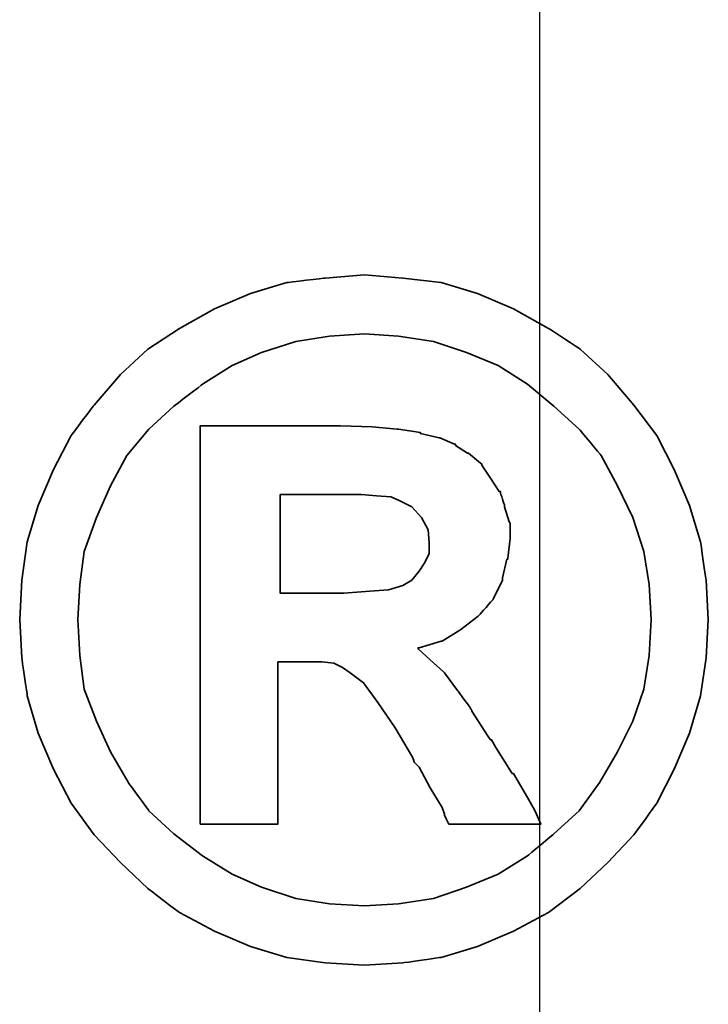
# Model space of a CAD drawing. Header units: millimetres. Extents: x -2774 to 3135, y -1571 to 860.
# Tile 46 of 256: x -2316.54 to -2314.87, y -1538.26 to -1535.85. Entities that reach past the tile are written whole.
import ezdxf

# ---------------------------------------------------------------- set-up
doc = ezdxf.new("R2010")
doc.units = ezdxf.units.MM
doc.layers.get('0').update_dxf_attribs({"linetype": 'CONTINUOUS'})
doc.layers.add('DIM', color=4, linetype='CONTINUOUS')
doc.layers.add('layer 1', color=7, linetype='CONTINUOUS')

# ---------------------------------------------------------------- blocks, each defined once
blk = doc.blocks.new('TBI MOTION logo(完整正式版)')
at = {"layer": 'layer 1', "color": 22, "lineweight": 35}
for points, knots in [([(81.20634, 4.98624), (81.20634, 4.98624), (81.18649, 5.32862), (81.18649, 5.32862), (81.18649, 5.32862), (81.18649, 5.32862), (81.13886, 5.66206), (81.13886, 5.66206), (81.13886, 5.66206), (81.13886, 5.66206), (81.04359, 5.97764), (81.04359, 5.97764), (81.04359, 5.97764), (81.04359, 5.97764), (80.91061, 6.29124), (80.91061, 6.29124), (80.91061, 6.29124), (80.91061, 6.29124), (80.75778, 6.58697), (80.75778, 6.58697), (80.75778, 6.58697), (80.75778, 6.58697), (80.5593, 6.85294), (80.5593, 6.85294), (80.5593, 6.85294), (80.5593, 6.85294), (80.33105, 7.1189), (80.33105, 7.1189), (80.33105, 7.1189), (80.33105, 7.1189), (80.09287, 7.33921), (80.09287, 7.33921), (80.09287, 7.33921), (80.09287, 7.33921), (79.815, 7.51982), (79.815, 7.51982), (79.815, 7.51982), (79.815, 7.51982), (79.51133, 7.69051), (79.51133, 7.69051), (79.51133, 7.69051), (79.51133, 7.69051), (79.19773, 7.8235), (79.19773, 7.8235), (79.19773, 7.8235), (79.19773, 7.8235), (78.88215, 7.91877), (78.88215, 7.91877), (78.88215, 7.91877), (78.88215, 7.91877), (78.54871, 7.95846), (78.54871, 7.95846), (78.54871, 7.95846), (78.54871, 7.95846), (78.21526, 7.98625), (78.21526, 7.98625), (78.21526, 7.98625), (78.21526, 7.98625), (77.87388, 7.95846), (77.87388, 7.95846), (77.87388, 7.95846), (77.87388, 7.95846), (77.54044, 7.91877), (77.54044, 7.91877), (77.54044, 7.91877), (77.54044, 7.91877), (77.22485, 7.8235), (77.22485, 7.8235), (77.22485, 7.8235), (77.22485, 7.8235), (76.91027, 7.69051), (76.91027, 7.69051), (76.91027, 7.69051), (76.91027, 7.69051), (76.6056, 7.51982), (76.6056, 7.51982), (76.6056, 7.51982), (76.6056, 7.51982), (76.32972, 7.33921), (76.32972, 7.33921), (76.32972, 7.33921), (76.32972, 7.33921), (76.09154, 7.1189), (76.09154, 7.1189), (76.09154, 7.1189), (76.09154, 7.1189), (75.86329, 6.85294), (75.86329, 6.85294), (75.86329, 6.85294), (75.86329, 6.85294), (75.66382, 6.58697), (75.66382, 6.58697), (75.66382, 6.58697), (75.66382, 6.58697), (75.51099, 6.29124), (75.51099, 6.29124), (75.51099, 6.29124), (75.51099, 6.29124), (75.37702, 5.97764), (75.37702, 5.97764), (75.37702, 5.97764), (75.37702, 5.97764), (75.28175, 5.66206), (75.28175, 5.66206), (75.28175, 5.66206), (75.28175, 5.66206), (75.23411, 5.32862), (75.23411, 5.32862), (75.23411, 5.32862), (75.23411, 5.32862), (75.21625, 4.98624), (75.21625, 4.98624), (75.21625, 4.98624), (75.21625, 4.98624), (75.23411, 4.6528), (75.23411, 4.6528), (75.23411, 4.6528), (75.23411, 4.6528), (75.28175, 4.32035), (75.28175, 4.32035), (75.28175, 4.32035), (75.28175, 4.32035), (75.37702, 3.99583), (75.37702, 3.99583), (75.37702, 3.99583), (75.37702, 3.99583), (75.51099, 3.68224), (75.51099, 3.68224), (75.51099, 3.68224), (75.51099, 3.68224), (75.66382, 3.38749), (75.66382, 3.38749), (75.66382, 3.38749), (75.66382, 3.38749), (75.86329, 3.10963), (75.86329, 3.10963), (75.86329, 3.10963), (75.86329, 3.10963), (76.09154, 2.87145), (76.09154, 2.87145), (76.09154, 2.87145), (76.09154, 2.87145), (76.32972, 2.6432), (76.32972, 2.6432), (76.32972, 2.6432), (76.32972, 2.6432), (76.6056, 2.43381), (76.6056, 2.43381), (76.6056, 2.43381), (76.6056, 2.43381), (76.91027, 2.27205), (76.91027, 2.27205), (76.91027, 2.27205), (76.91027, 2.27205), (77.22485, 2.13906), (77.22485, 2.13906), (77.22485, 2.13906), (77.22485, 2.13906), (77.54044, 2.0438), (77.54044, 2.0438), (77.54044, 2.0438), (77.54044, 2.0438), (77.87388, 1.99616), (77.87388, 1.99616), (77.87388, 1.99616), (77.87388, 1.99616), (78.21526, 1.97631), (78.21526, 1.97631), (78.21526, 1.97631), (78.21526, 1.97631), (78.54871, 1.99616), (78.54871, 1.99616), (78.54871, 1.99616), (78.54871, 1.99616), (78.88215, 2.0438), (78.88215, 2.0438), (78.88215, 2.0438), (78.88215, 2.0438), (79.19773, 2.13906), (79.19773, 2.13906), (79.19773, 2.13906), (79.19773, 2.13906), (79.51133, 2.27205), (79.51133, 2.27205), (79.51133, 2.27205), (79.51133, 2.27205), (79.815, 2.43381), (79.815, 2.43381), (79.815, 2.43381), (79.815, 2.43381), (80.09287, 2.6432), (80.09287, 2.6432), (80.09287, 2.6432), (80.09287, 2.6432), (80.33105, 2.87145), (80.33105, 2.87145), (80.33105, 2.87145), (80.33105, 2.87145), (80.5593, 3.10963), (80.5593, 3.10963), (80.5593, 3.10963), (80.5593, 3.10963), (80.75778, 3.38749), (80.75778, 3.38749), (80.75778, 3.38749), (80.75778, 3.38749), (80.91061, 3.68224), (80.91061, 3.68224), (80.91061, 3.68224), (80.91061, 3.68224), (81.04359, 3.99583), (81.04359, 3.99583), (81.04359, 3.99583), (81.04359, 3.99583), (81.13886, 4.32035), (81.13886, 4.32035), (81.13886, 4.32035), (81.13886, 4.32035), (81.18649, 4.6528), (81.18649, 4.6528), (81.18649, 4.6528), (81.18649, 4.6528), (81.20634, 4.98624), (81.20634, 4.98624)], [0, 0, 0, 0, 0.0178571, 0.0178571, 0.0178571, 0.0178572, 0.0357143, 0.0357143, 0.0357143, 0.0357143, 0.0535714, 0.0535714, 0.0535714, 0.0535714, 0.0714286, 0.0714286, 0.0714286, 0.0714286, 0.0892857, 0.0892857, 0.0892857, 0.0892857, 0.1071429, 0.1071429, 0.1071429, 0.1071429, 0.125, 0.125, 0.125, 0.125, 0.1428571, 0.1428571, 0.1428571, 0.1428572, 0.1607143, 0.1607143, 0.1607143, 0.1607143, 0.1785714, 0.1785714, 0.1785714, 0.1785714, 0.1964286, 0.1964286, 0.1964286, 0.1964286, 0.2142857, 0.2142857, 0.2142857, 0.2142857, 0.2321429, 0.2321429, 0.2321429, 0.2321429, 0.25, 0.25, 0.25, 0.25, 0.2678571, 0.2678571, 0.2678571, 0.2678572, 0.2857143, 0.2857143, 0.2857143, 0.2857143, 0.3035714, 0.3035714, 0.3035714, 0.3035714, 0.3214286, 0.3214286, 0.3214286, 0.3214286, 0.3392857, 0.3392857, 0.3392857, 0.3392857, 0.3571429, 0.3571429, 0.3571429, 0.3571429, 0.375, 0.375, 0.375, 0.375, 0.3928571, 0.3928571, 0.3928571, 0.3928572, 0.4107143, 0.4107143, 0.4107143, 0.4107143, 0.4285714, 0.4285714, 0.4285714, 0.4285714, 0.4464286, 0.4464286, 0.4464286, 0.4464286, 0.4642857, 0.4642857, 0.4642857, 0.4642857, 0.4821429, 0.4821429, 0.4821429, 0.4821429, 0.5, 0.5, 0.5, 0.5, 0.5178571, 0.5178571, 0.5178571, 0.5178572, 0.5357143, 0.5357143, 0.5357143, 0.5357143, 0.5535714, 0.5535714, 0.5535714, 0.5535714, 0.5714286, 0.5714286, 0.5714286, 0.5714286, 0.5892857, 0.5892857, 0.5892857, 0.5892857, 0.6071429, 0.6071429, 0.6071429, 0.6071429, 0.625, 0.625, 0.625, 0.625, 0.6428571, 0.6428571, 0.6428571, 0.6428572, 0.6607143, 0.6607143, 0.6607143, 0.6607143, 0.6785714, 0.6785714, 0.6785714, 0.6785714, 0.6964286, 0.6964286, 0.6964286, 0.6964286, 0.7142857, 0.7142857, 0.7142857, 0.7142857, 0.7321429, 0.7321429, 0.7321429, 0.7321429, 0.75, 0.75, 0.75, 0.75, 0.7678571, 0.7678571, 0.7678571, 0.7678572, 0.7857143, 0.7857143, 0.7857143, 0.7857143, 0.8035714, 0.8035714, 0.8035714, 0.8035714, 0.8214286, 0.8214286, 0.8214286, 0.8214286, 0.8392857, 0.8392857, 0.8392857, 0.8392857, 0.8571429, 0.8571429, 0.8571429, 0.8571429, 0.875, 0.875, 0.875, 0.875, 0.8928571, 0.8928571, 0.8928571, 0.8928572, 0.9107143, 0.9107143, 0.9107143, 0.9107143, 0.9285714, 0.9285714, 0.9285714, 0.9285714, 0.9464286, 0.9464286, 0.9464286, 0.9464286, 0.9642857, 0.9642857, 0.9642857, 0.9642857, 0.9821429, 0.9821429, 0.9821429, 0.9821429, 1, 1, 1, 1]), ([(80.71014, 4.98624), (80.71014, 4.98624), (80.69129, 5.29091), (80.69129, 5.29091), (80.69129, 5.29091), (80.69129, 5.29091), (80.64464, 5.57672), (80.64464, 5.57672), (80.64464, 5.57672), (80.64464, 5.57672), (80.54937, 5.87245), (80.54937, 5.87245), (80.54937, 5.87245), (80.54937, 5.87245), (80.41639, 6.14833), (80.41639, 6.14833), (80.41639, 6.14833), (80.41639, 6.14833), (80.27349, 6.41429), (80.27349, 6.41429), (80.27349, 6.41429), (80.27349, 6.41429), (80.08295, 6.64255), (80.08295, 6.64255), (80.08295, 6.64255), (80.08295, 6.64255), (79.86264, 6.84301), (79.86264, 6.84301), (79.86264, 6.84301), (79.86264, 6.84301), (79.63439, 7.03355), (79.63439, 7.03355), (79.63439, 7.03355), (79.63439, 7.03355), (79.37835, 7.1963), (79.37835, 7.1963), (79.37835, 7.1963), (79.37835, 7.1963), (79.10246, 7.30944), (79.10246, 7.30944), (79.10246, 7.30944), (79.10246, 7.30944), (78.81665, 7.40471), (78.81665, 7.40471), (78.81665, 7.40471), (78.81665, 7.40471), (78.511, 7.45234), (78.511, 7.45234), (78.511, 7.45234), (78.511, 7.45234), (78.21526, 7.47219), (78.21526, 7.47219), (78.21526, 7.47219), (78.21526, 7.47219), (77.9106, 7.45234), (77.9106, 7.45234), (77.9106, 7.45234), (77.9106, 7.45234), (77.61685, 7.40471), (77.61685, 7.40471), (77.61685, 7.40471), (77.61685, 7.40471), (77.32012, 7.30944), (77.32012, 7.30944), (77.32012, 7.30944), (77.32012, 7.30944), (77.06309, 7.1963), (77.06309, 7.1963), (77.06309, 7.1963), (77.06309, 7.1963), (76.80606, 7.03355), (76.80606, 7.03355), (76.80606, 7.03355), (76.80606, 7.03355), (76.55797, 6.84301), (76.55797, 6.84301), (76.55797, 6.84301), (76.55797, 6.84301), (76.34063, 6.64255), (76.34063, 6.64255), (76.34063, 6.64255), (76.34063, 6.64255), (76.1491, 6.41429), (76.1491, 6.41429), (76.1491, 6.41429), (76.1491, 6.41429), (76.0062, 6.14833), (76.0062, 6.14833), (76.0062, 6.14833), (76.0062, 6.14833), (75.88314, 5.87245), (75.88314, 5.87245), (75.88314, 5.87245), (75.88314, 5.87245), (75.77794, 5.57672), (75.77794, 5.57672), (75.77794, 5.57672), (75.77794, 5.57672), (75.73924, 5.29091), (75.73924, 5.29091), (75.73924, 5.29091), (75.73924, 5.29091), (75.72039, 4.98624), (75.72039, 4.98624), (75.72039, 4.98624), (75.72039, 4.98624), (75.73924, 4.67165), (75.73924, 4.67165), (75.73924, 4.67165), (75.73924, 4.67165), (75.77794, 4.37791), (75.77794, 4.37791), (75.77794, 4.37791), (75.77794, 4.37791), (75.88314, 4.10102), (75.88314, 4.10102), (75.88314, 4.10102), (75.88314, 4.10102), (76.0062, 3.83407), (76.0062, 3.83407), (76.0062, 3.83407), (76.0062, 3.83407), (76.15902, 3.56811), (76.15902, 3.56811), (76.15902, 3.56811), (76.15902, 3.56811), (76.34063, 3.32001), (76.34063, 3.32001), (76.34063, 3.32001), (76.34063, 3.32001), (76.55797, 3.11955), (76.55797, 3.11955), (76.55797, 3.11955), (76.55797, 3.11955), (76.80606, 2.92901), (76.80606, 2.92901), (76.80606, 2.92901), (76.80606, 2.92901), (77.06309, 2.76725), (77.06309, 2.76725), (77.06309, 2.76725), (77.06309, 2.76725), (77.32012, 2.65412), (77.32012, 2.65412), (77.32012, 2.65412), (77.32012, 2.65412), (77.61685, 2.55786), (77.61685, 2.55786), (77.61685, 2.55786), (77.61685, 2.55786), (77.9106, 2.51022), (77.9106, 2.51022), (77.9106, 2.51022), (77.9106, 2.51022), (78.21526, 2.49137), (78.21526, 2.49137), (78.21526, 2.49137), (78.21526, 2.49137), (78.511, 2.51022), (78.511, 2.51022), (78.511, 2.51022), (78.511, 2.51022), (78.81665, 2.55786), (78.81665, 2.55786), (78.81665, 2.55786), (78.81665, 2.55786), (79.10246, 2.65412), (79.10246, 2.65412), (79.10246, 2.65412), (79.10246, 2.65412), (79.37835, 2.76725), (79.37835, 2.76725), (79.37835, 2.76725), (79.37835, 2.76725), (79.63439, 2.92901), (79.63439, 2.92901), (79.63439, 2.92901), (79.63439, 2.92901), (79.86264, 3.11955), (79.86264, 3.11955), (79.86264, 3.11955), (79.86264, 3.11955), (80.08295, 3.32001), (80.08295, 3.32001), (80.08295, 3.32001), (80.08295, 3.32001), (80.26356, 3.56811), (80.26356, 3.56811), (80.26356, 3.56811), (80.26356, 3.56811), (80.41639, 3.83407), (80.41639, 3.83407), (80.41639, 3.83407), (80.41639, 3.83407), (80.54937, 4.10102), (80.54937, 4.10102), (80.54937, 4.10102), (80.54937, 4.10102), (80.64464, 4.37791), (80.64464, 4.37791), (80.64464, 4.37791), (80.64464, 4.37791), (80.69129, 4.67165), (80.69129, 4.67165), (80.69129, 4.67165), (80.69129, 4.67165), (80.71014, 4.98624), (80.71014, 4.98624)], [0, 0, 0, 0, 0.0192308, 0.0192308, 0.0192308, 0.0192308, 0.0384615, 0.0384615, 0.0384615, 0.0384615, 0.0576923, 0.0576923, 0.0576923, 0.0576923, 0.0769231, 0.0769231, 0.0769231, 0.0769231, 0.0961538, 0.0961538, 0.0961538, 0.0961539, 0.1153846, 0.1153846, 0.1153846, 0.1153846, 0.1346154, 0.1346154, 0.1346154, 0.1346154, 0.1538462, 0.1538462, 0.1538462, 0.1538462, 0.1730769, 0.1730769, 0.1730769, 0.1730769, 0.1923077, 0.1923077, 0.1923077, 0.1923077, 0.2115385, 0.2115385, 0.2115385, 0.2115385, 0.2307692, 0.2307692, 0.2307692, 0.2307692, 0.25, 0.25, 0.25, 0.25, 0.2692308, 0.2692308, 0.2692308, 0.2692308, 0.2884615, 0.2884615, 0.2884615, 0.2884615, 0.3076923, 0.3076923, 0.3076923, 0.3076923, 0.3269231, 0.3269231, 0.3269231, 0.3269231, 0.3461538, 0.3461538, 0.3461538, 0.3461539, 0.3653846, 0.3653846, 0.3653846, 0.3653846, 0.3846154, 0.3846154, 0.3846154, 0.3846154, 0.4038462, 0.4038462, 0.4038462, 0.4038462, 0.4230769, 0.4230769, 0.4230769, 0.4230769, 0.4423077, 0.4423077, 0.4423077, 0.4423077, 0.4615385, 0.4615385, 0.4615385, 0.4615385, 0.4807692, 0.4807692, 0.4807692, 0.4807692, 0.5, 0.5, 0.5, 0.5, 0.5192308, 0.5192308, 0.5192308, 0.5192308, 0.5384615, 0.5384615, 0.5384615, 0.5384615, 0.5576923, 0.5576923, 0.5576923, 0.5576923, 0.5769231, 0.5769231, 0.5769231, 0.5769231, 0.5961538, 0.5961538, 0.5961538, 0.5961539, 0.6153846, 0.6153846, 0.6153846, 0.6153846, 0.6346154, 0.6346154, 0.6346154, 0.6346154, 0.6538462, 0.6538462, 0.6538462, 0.6538462, 0.6730769, 0.6730769, 0.6730769, 0.6730769, 0.6923077, 0.6923077, 0.6923077, 0.6923077, 0.7115385, 0.7115385, 0.7115385, 0.7115385, 0.7307692, 0.7307692, 0.7307692, 0.7307692, 0.75, 0.75, 0.75, 0.75, 0.7692308, 0.7692308, 0.7692308, 0.7692308, 0.7884615, 0.7884615, 0.7884615, 0.7884615, 0.8076923, 0.8076923, 0.8076923, 0.8076923, 0.8269231, 0.8269231, 0.8269231, 0.8269231, 0.8461538, 0.8461538, 0.8461538, 0.8461539, 0.8653846, 0.8653846, 0.8653846, 0.8653846, 0.8846154, 0.8846154, 0.8846154, 0.8846154, 0.9038462, 0.9038462, 0.9038462, 0.9038462, 0.9230769, 0.9230769, 0.9230769, 0.9230769, 0.9423077, 0.9423077, 0.9423077, 0.9423077, 0.9615385, 0.9615385, 0.9615385, 0.9615385, 0.9807692, 0.9807692, 0.9807692, 0.9807692, 1, 1, 1, 1]), ([(76.78721, 3.2823), (76.78721, 3.2823), (76.78721, 3.32001), (76.78721, 3.32001), (76.78721, 3.32001), (76.78721, 3.32001), (76.78721, 3.42422), (76.78721, 3.42422), (76.78721, 3.42422), (76.78721, 3.42422), (76.78721, 3.59689), (76.78721, 3.59689), (76.78721, 3.59689), (76.78721, 3.59689), (76.78721, 3.80529), (76.78721, 3.80529), (76.78721, 3.80529), (76.78721, 3.80529), (76.78721, 4.0524), (76.78721, 4.0524), (76.78721, 4.0524), (76.78721, 4.0524), (76.78721, 4.32035), (76.78721, 4.32035), (76.78721, 4.32035), (76.78721, 4.32035), (76.78721, 4.92868), (76.78721, 4.92868), (76.78721, 4.92868), (76.78721, 4.92868), (76.78721, 5.53801), (76.78721, 5.53801), (76.78721, 5.53801), (76.78721, 5.53801), (76.78721, 5.82482), (76.78721, 5.82482), (76.78721, 5.82482), (76.78721, 5.82482), (76.78721, 6.07291), (76.78721, 6.07291), (76.78721, 6.07291), (76.78721, 6.07291), (76.78721, 6.30017), (76.78721, 6.30017), (76.78721, 6.30017), (76.78721, 6.30017), (76.78721, 6.45399), (76.78721, 6.45399), (76.78721, 6.45399), (76.78721, 6.45399), (76.78721, 6.5572), (76.78721, 6.5572), (76.78721, 6.5572), (76.78721, 6.5572), (76.78721, 6.59689), (76.78721, 6.59689), (76.78721, 6.59689), (76.78721, 6.59689), (76.78721, 6.67232), (76.78721, 6.67232), (76.78721, 6.67232), (76.78721, 6.67232), (76.8537, 6.67232), (76.8537, 6.67232), (76.8537, 6.67232), (76.8537, 6.67232), (76.87355, 6.67232), (76.87355, 6.67232), (76.87355, 6.67232), (76.87355, 6.67232), (76.91027, 6.67232), (76.91027, 6.67232), (76.91027, 6.67232), (76.91027, 6.67232), (77.04424, 6.67232), (77.04424, 6.67232), (77.04424, 6.67232), (77.04424, 6.67232), (77.22485, 6.67232), (77.22485, 6.67232), (77.22485, 6.67232), (77.22485, 6.67232), (77.43524, 6.67232), (77.43524, 6.67232), (77.43524, 6.67232), (77.43524, 6.67232), (77.65357, 6.67232), (77.65357, 6.67232), (77.65357, 6.67232), (77.65357, 6.67232), (77.82625, 6.67232), (77.82625, 6.67232), (77.82625, 6.67232), (77.82625, 6.67232), (77.94037, 6.67232), (77.94037, 6.67232), (77.94037, 6.67232), (77.94037, 6.67232), (77.97709, 6.67232), (77.97709, 6.67232), (77.97709, 6.67232), (77.97709, 6.67232), (77.99694, 6.67232), (77.99694, 6.67232), (77.99694, 6.67232), (77.99694, 6.67232), (78.00686, 6.67232), (78.00686, 6.67232), (78.00686, 6.67232), (78.00686, 6.67232), (78.28275, 6.6624), (78.28275, 6.6624), (78.28275, 6.6624), (78.28275, 6.6624), (78.50107, 6.64255), (78.50107, 6.64255), (78.50107, 6.64255), (78.50107, 6.64255), (78.511, 6.64255), (78.511, 6.64255), (78.511, 6.64255), (78.511, 6.64255), (78.70154, 6.61476), (78.70154, 6.61476), (78.70154, 6.61476), (78.70154, 6.61476), (78.70154, 6.60483), (78.70154, 6.60483), (78.70154, 6.60483), (78.70154, 6.60483), (78.86429, 6.56713), (78.86429, 6.56713), (78.86429, 6.56713), (78.86429, 6.56713), (78.87223, 6.56713), (78.87223, 6.56713), (78.87223, 6.56713), (78.87223, 6.56713), (78.99727, 6.51056), (78.99727, 6.51056), (78.99727, 6.51056), (78.99727, 6.51056), (79.00719, 6.51056), (79.00719, 6.51056), (79.00719, 6.51056), (79.00719, 6.51056), (79.00719, 6.50162), (79.00719, 6.50162), (79.00719, 6.50162), (79.00719, 6.50162), (79.1104, 6.43415), (79.1104, 6.43415), (79.1104, 6.43415), (79.1104, 6.43415), (79.12132, 6.43415), (79.12132, 6.43415), (79.12132, 6.43415), (79.12132, 6.43415), (79.22552, 6.34781), (79.22552, 6.34781), (79.22552, 6.34781), (79.22552, 6.34781), (79.23544, 6.33888), (79.23544, 6.33888), (79.23544, 6.33888), (79.23544, 6.33888), (79.23544, 6.32895), (79.23544, 6.32895), (79.23544, 6.32895), (79.23544, 6.32895), (79.31087, 6.21483), (79.31087, 6.21483), (79.31087, 6.21483), (79.31087, 6.21483), (79.38629, 6.1007), (79.38629, 6.1007), (79.38629, 6.1007), (79.38629, 6.1007), (79.3972, 6.1007), (79.3972, 6.1007), (79.3972, 6.1007), (79.3972, 6.1007), (79.3972, 6.09078), (79.3972, 6.09078), (79.3972, 6.09078), (79.3972, 6.09078), (79.43392, 5.97764), (79.43392, 5.97764), (79.43392, 5.97764), (79.43392, 5.97764), (79.43392, 5.96772), (79.43392, 5.96772), (79.43392, 5.96772), (79.43392, 5.96772), (79.47362, 5.83474), (79.47362, 5.83474), (79.47362, 5.83474), (79.47362, 5.83474), (79.48156, 5.82482), (79.48156, 5.82482), (79.48156, 5.82482), (79.48156, 5.82482), (79.48156, 5.69977), (79.48156, 5.69977), (79.48156, 5.69977), (79.48156, 5.69977), (79.48156, 5.69183), (79.48156, 5.69183), (79.48156, 5.69183), (79.48156, 5.69183), (79.4637, 5.51915), (79.4637, 5.51915), (79.4637, 5.51915), (79.4637, 5.51915), (79.4637, 5.51122), (79.4637, 5.51122), (79.4637, 5.51122), (79.4637, 5.51122), (79.45377, 5.51122), (79.45377, 5.51122), (79.45377, 5.51122), (79.45377, 5.51122), (79.41507, 5.34847), (79.41507, 5.34847), (79.41507, 5.34847), (79.41507, 5.34847), (79.41507, 5.33854), (79.41507, 5.33854), (79.41507, 5.33854), (79.41507, 5.33854), (79.41507, 5.32862), (79.41507, 5.32862), (79.41507, 5.32862), (79.41507, 5.32862), (79.33865, 5.16785), (79.33865, 5.16785), (79.33865, 5.16785), (79.33865, 5.16785), (79.33071, 5.15693), (79.33071, 5.15693), (79.33071, 5.15693), (79.33071, 5.15693), (79.2156, 5.02495), (79.2156, 5.02495), (79.2156, 5.02495), (79.2156, 5.02495), (79.20567, 5.01502), (79.20567, 5.01502), (79.20567, 5.01502), (79.20567, 5.01502), (79.05483, 4.89991), (79.05483, 4.89991), (79.05483, 4.89991), (79.05483, 4.89991), (79.04491, 4.89197), (79.04491, 4.89197), (79.04491, 4.89197), (79.04491, 4.89197), (78.89208, 4.7967), (78.89208, 4.7967), (78.89208, 4.7967), (78.89208, 4.7967), (78.88215, 4.7967), (78.88215, 4.7967), (78.88215, 4.7967), (78.88215, 4.7967), (78.69161, 4.73913), (78.69161, 4.73913), (78.69161, 4.73913), (78.69161, 4.73913), (78.68169, 4.73913), (78.68169, 4.73913), (78.68169, 4.73913), (78.68169, 4.73913), (78.68169, 4.72921), (78.68169, 4.72921), (78.68169, 4.72921), (78.68169, 4.72921), (78.78688, 4.63394), (78.78688, 4.63394), (78.78688, 4.63394), (78.78688, 4.63394), (78.902, 4.52875), (78.902, 4.52875), (78.902, 4.52875), (78.902, 4.52875), (78.91093, 4.52081), (78.91093, 4.52081), (78.91093, 4.52081), (78.91093, 4.52081), (79.02506, 4.36798), (79.02506, 4.36798), (79.02506, 4.36798), (79.02506, 4.36798), (79.1501, 4.1953), (79.1501, 4.1953), (79.1501, 4.1953), (79.1501, 4.1953), (79.1501, 4.18736), (79.1501, 4.18736), (79.1501, 4.18736), (79.1501, 4.18736), (79.29201, 3.96705), (79.29201, 3.96705), (79.29201, 3.96705), (79.29201, 3.96705), (79.31087, 3.93828), (79.31087, 3.93828), (79.31087, 3.93828), (79.31087, 3.93828), (79.32079, 3.93828), (79.32079, 3.93828), (79.32079, 3.93828), (79.32079, 3.93828), (79.3585, 3.87178), (79.3585, 3.87178), (79.3585, 3.87178), (79.3585, 3.87178), (79.50141, 3.64353), (79.50141, 3.64353), (79.50141, 3.64353), (79.50141, 3.64353), (79.51133, 3.64353), (79.51133, 3.64353), (79.51133, 3.64353), (79.51133, 3.64353), (79.64431, 3.41528), (79.64431, 3.41528), (79.64431, 3.41528), (79.64431, 3.41528), (79.68202, 3.3478), (79.68202, 3.3478), (79.68202, 3.3478), (79.68202, 3.3478), (79.70187, 3.31009), (79.70187, 3.31009), (79.70187, 3.31009), (79.70187, 3.31009), (79.7495, 3.2049), (79.7495, 3.2049), (79.7495, 3.2049), (79.7495, 3.2049), (79.64431, 3.2049), (79.64431, 3.2049), (79.64431, 3.2049), (79.64431, 3.2049), (79.62546, 3.2049), (79.62546, 3.2049), (79.62546, 3.2049), (79.62546, 3.2049), (79.53912, 3.2049), (79.53912, 3.2049), (79.53912, 3.2049), (79.53912, 3.2049), (79.31087, 3.2049), (79.31087, 3.2049), (79.31087, 3.2049), (79.31087, 3.2049), (79.08262, 3.2049), (79.08262, 3.2049), (79.08262, 3.2049), (79.08262, 3.2049), (79.00719, 3.2049), (79.00719, 3.2049), (79.00719, 3.2049), (79.00719, 3.2049), (78.98735, 3.2049), (78.98735, 3.2049), (78.98735, 3.2049), (78.98735, 3.2049), (78.94964, 3.2049), (78.94964, 3.2049), (78.94964, 3.2049), (78.94964, 3.2049), (78.92979, 3.24459), (78.92979, 3.24459), (78.92979, 3.24459), (78.92979, 3.24459), (78.91093, 3.2823), (78.91093, 3.2823), (78.91093, 3.2823), (78.91093, 3.2823), (78.91093, 3.29223), (78.91093, 3.29223), (78.91093, 3.29223), (78.91093, 3.29223), (78.89208, 3.3478), (78.89208, 3.3478), (78.89208, 3.3478), (78.89208, 3.3478), (78.78688, 3.52048), (78.78688, 3.52048), (78.78688, 3.52048), (78.78688, 3.52048), (78.69161, 3.7001), (78.69161, 3.7001), (78.69161, 3.7001), (78.69161, 3.7001), (78.6539, 3.7388), (78.6539, 3.7388), (78.6539, 3.7388), (78.6539, 3.7388), (78.64398, 3.74873), (78.64398, 3.74873), (78.64398, 3.74873), (78.64398, 3.74873), (78.64398, 3.75766), (78.64398, 3.75766), (78.64398, 3.75766), (78.64398, 3.75766), (78.63405, 3.78644), (78.63405, 3.78644), (78.63405, 3.78644), (78.63405, 3.78644), (78.48321, 4.04347), (78.48321, 4.04347), (78.48321, 4.04347), (78.48321, 4.04347), (78.33038, 4.2618), (78.33038, 4.2618), (78.33038, 4.2618), (78.33038, 4.2618), (78.20732, 4.43447), (78.20732, 4.43447), (78.20732, 4.43447), (78.20732, 4.43447), (78.09221, 4.52081), (78.09221, 4.52081), (78.09221, 4.52081), (78.09221, 4.52081), (78.02472, 4.56845), (78.02472, 4.56845), (78.02472, 4.56845), (78.02472, 4.56845), (77.9493, 4.60616), (77.9493, 4.60616), (77.9493, 4.60616), (77.9493, 4.60616), (77.8451, 4.61608), (77.8451, 4.61608), (77.8451, 4.61608), (77.8451, 4.61608), (77.71113, 4.61608), (77.71113, 4.61608), (77.71113, 4.61608), (77.71113, 4.61608), (77.69128, 4.61608), (77.69128, 4.61608), (77.69128, 4.61608), (77.69128, 4.61608), (77.67342, 4.61608), (77.67342, 4.61608), (77.67342, 4.61608), (77.67342, 4.61608), (77.5583, 4.61608), (77.5583, 4.61608), (77.5583, 4.61608), (77.5583, 4.61608), (77.46303, 4.61608), (77.46303, 4.61608), (77.46303, 4.61608), (77.46303, 4.61608), (77.46303, 4.54761), (77.46303, 4.54761), (77.46303, 4.54761), (77.46303, 4.54761), (77.46303, 4.47318), (77.46303, 4.47318), (77.46303, 4.47318), (77.46303, 4.47318), (77.46303, 4.24294), (77.46303, 4.24294), (77.46303, 4.24294), (77.46303, 4.24294), (77.46303, 3.99583), (77.46303, 3.99583), (77.46303, 3.99583), (77.46303, 3.99583), (77.46303, 3.72888), (77.46303, 3.72888), (77.46303, 3.72888), (77.46303, 3.72888), (77.46303, 3.51055), (77.46303, 3.51055), (77.46303, 3.51055), (77.46303, 3.51055), (77.46303, 3.42422), (77.46303, 3.42422), (77.46303, 3.42422), (77.46303, 3.42422), (77.46303, 3.35773), (77.46303, 3.35773), (77.46303, 3.35773), (77.46303, 3.35773), (77.46303, 3.30017), (77.46303, 3.30017), (77.46303, 3.30017), (77.46303, 3.30017), (77.46303, 3.2823), (77.46303, 3.2823), (77.46303, 3.2823), (77.46303, 3.2823), (77.46303, 3.2049), (77.46303, 3.2049), (77.46303, 3.2049), (77.46303, 3.2049), (77.39753, 3.2049), (77.39753, 3.2049), (77.39753, 3.2049), (77.39753, 3.2049), (77.37768, 3.2049), (77.37768, 3.2049), (77.37768, 3.2049), (77.37768, 3.2049), (77.32012, 3.2049), (77.32012, 3.2049), (77.32012, 3.2049), (77.32012, 3.2049), (77.12165, 3.2049), (77.12165, 3.2049), (77.12165, 3.2049), (77.12165, 3.2049), (76.94897, 3.2049), (76.94897, 3.2049), (76.94897, 3.2049), (76.94897, 3.2049), (76.8924, 3.2049), (76.8924, 3.2049), (76.8924, 3.2049), (76.8924, 3.2049), (76.8537, 3.2049), (76.8537, 3.2049), (76.8537, 3.2049), (76.8537, 3.2049), (76.78721, 3.2049), (76.78721, 3.2049), (76.78721, 3.2049), (76.78721, 3.2049), (76.78721, 3.2823), (76.78721, 3.2823)], [0, 0, 0, 0, 0.0074074, 0.0074074, 0.0074074, 0.0074074, 0.0148148, 0.0148148, 0.0148148, 0.0148148, 0.0222222, 0.0222222, 0.0222222, 0.0222222, 0.0296296, 0.0296296, 0.0296296, 0.0296296, 0.037037, 0.037037, 0.037037, 0.037037, 0.0444444, 0.0444444, 0.0444444, 0.0444445, 0.0518519, 0.0518519, 0.0518519, 0.0518519, 0.0592593, 0.0592593, 0.0592593, 0.0592593, 0.0666667, 0.0666667, 0.0666667, 0.0666667, 0.0740741, 0.0740741, 0.0740741, 0.0740741, 0.0814815, 0.0814815, 0.0814815, 0.0814815, 0.0888889, 0.0888889, 0.0888889, 0.0888889, 0.0962963, 0.0962963, 0.0962963, 0.0962963, 0.1037037, 0.1037037, 0.1037037, 0.1037037, 0.1111111, 0.1111111, 0.1111111, 0.1111111, 0.1185185, 0.1185185, 0.1185185, 0.1185185, 0.1259259, 0.1259259, 0.1259259, 0.1259259, 0.1333333, 0.1333333, 0.1333333, 0.1333333, 0.1407407, 0.1407407, 0.1407407, 0.1407408, 0.1481481, 0.1481481, 0.1481481, 0.1481482, 0.1555556, 0.1555556, 0.1555556, 0.1555556, 0.162963, 0.162963, 0.162963, 0.162963, 0.1703704, 0.1703704, 0.1703704, 0.1703704, 0.1777778, 0.1777778, 0.1777778, 0.1777778, 0.1851852, 0.1851852, 0.1851852, 0.1851852, 0.1925926, 0.1925926, 0.1925926, 0.1925926, 0.2, 0.2, 0.2, 0.2, 0.2074074, 0.2074074, 0.2074074, 0.2074074, 0.2148148, 0.2148148, 0.2148148, 0.2148148, 0.2222222, 0.2222222, 0.2222222, 0.2222222, 0.2296296, 0.2296296, 0.2296296, 0.2296296, 0.237037, 0.237037, 0.237037, 0.237037, 0.2444444, 0.2444444, 0.2444444, 0.2444445, 0.2518519, 0.2518519, 0.2518519, 0.2518519, 0.2592593, 0.2592593, 0.2592593, 0.2592593, 0.2666667, 0.2666667, 0.2666667, 0.2666667, 0.2740741, 0.2740741, 0.2740741, 0.2740741, 0.2814815, 0.2814815, 0.2814815, 0.2814815, 0.2888889, 0.2888889, 0.2888889, 0.2888889, 0.2962963, 0.2962963, 0.2962963, 0.2962963, 0.3037037, 0.3037037, 0.3037037, 0.3037037, 0.3111111, 0.3111111, 0.3111111, 0.3111111, 0.3185185, 0.3185185, 0.3185185, 0.3185185, 0.3259259, 0.3259259, 0.3259259, 0.3259259, 0.3333333, 0.3333333, 0.3333333, 0.3333333, 0.3407407, 0.3407407, 0.3407407, 0.3407408, 0.3481481, 0.3481481, 0.3481481, 0.3481482, 0.3555556, 0.3555556, 0.3555556, 0.3555556, 0.362963, 0.362963, 0.362963, 0.362963, 0.3703704, 0.3703704, 0.3703704, 0.3703704, 0.3777778, 0.3777778, 0.3777778, 0.3777778, 0.3851852, 0.3851852, 0.3851852, 0.3851852, 0.3925926, 0.3925926, 0.3925926, 0.3925926, 0.4, 0.4, 0.4, 0.4, 0.4074074, 0.4074074, 0.4074074, 0.4074074, 0.4148148, 0.4148148, 0.4148148, 0.4148148, 0.4222222, 0.4222222, 0.4222222, 0.4222222, 0.4296296, 0.4296296, 0.4296296, 0.4296296, 0.437037, 0.437037, 0.437037, 0.437037, 0.4444444, 0.4444444, 0.4444444, 0.4444445, 0.4518519, 0.4518519, 0.4518519, 0.4518519, 0.4592593, 0.4592593, 0.4592593, 0.4592593, 0.4666667, 0.4666667, 0.4666667, 0.4666667, 0.4740741, 0.4740741, 0.4740741, 0.4740741, 0.4814815, 0.4814815, 0.4814815, 0.4814815, 0.4888889, 0.4888889, 0.4888889, 0.4888889, 0.4962963, 0.4962963, 0.4962963, 0.4962963, 0.5037037, 0.5037037, 0.5037037, 0.5037037, 0.5111111, 0.5111111, 0.5111111, 0.5111111, 0.5185185, 0.5185185, 0.5185185, 0.5185185, 0.5259259, 0.5259259, 0.5259259, 0.5259259, 0.5333333, 0.5333333, 0.5333333, 0.5333333, 0.5407407, 0.5407407, 0.5407407, 0.5407408, 0.5481481, 0.5481481, 0.5481481, 0.5481482, 0.5555556, 0.5555556, 0.5555556, 0.5555556, 0.562963, 0.562963, 0.562963, 0.562963, 0.5703704, 0.5703704, 0.5703704, 0.5703704, 0.5777778, 0.5777778, 0.5777778, 0.5777778, 0.5851852, 0.5851852, 0.5851852, 0.5851852, 0.5925926, 0.5925926, 0.5925926, 0.5925926, 0.6, 0.6, 0.6, 0.6, 0.6074074, 0.6074074, 0.6074074, 0.6074074, 0.6148148, 0.6148148, 0.6148148, 0.6148148, 0.6222222, 0.6222222, 0.6222222, 0.6222222, 0.6296296, 0.6296296, 0.6296296, 0.6296296, 0.637037, 0.637037, 0.637037, 0.637037, 0.6444444, 0.6444444, 0.6444444, 0.6444445, 0.6518519, 0.6518519, 0.6518519, 0.6518519, 0.6592593, 0.6592593, 0.6592593, 0.6592593, 0.6666667, 0.6666667, 0.6666667, 0.6666667, 0.6740741, 0.6740741, 0.6740741, 0.6740741, 0.6814815, 0.6814815, 0.6814815, 0.6814815, 0.6888889, 0.6888889, 0.6888889, 0.6888889, 0.6962963, 0.6962963, 0.6962963, 0.6962963, 0.7037037, 0.7037037, 0.7037037, 0.7037037, 0.7111111, 0.7111111, 0.7111111, 0.7111111, 0.7185185, 0.7185185, 0.7185185, 0.7185185, 0.7259259, 0.7259259, 0.7259259, 0.7259259, 0.7333333, 0.7333333, 0.7333333, 0.7333333, 0.7407407, 0.7407407, 0.7407407, 0.7407408, 0.7481481, 0.7481481, 0.7481481, 0.7481482, 0.7555556, 0.7555556, 0.7555556, 0.7555556, 0.762963, 0.762963, 0.762963, 0.762963, 0.7703704, 0.7703704, 0.7703704, 0.7703704, 0.7777778, 0.7777778, 0.7777778, 0.7777778, 0.7851852, 0.7851852, 0.7851852, 0.7851852, 0.7925926, 0.7925926, 0.7925926, 0.7925926, 0.8, 0.8, 0.8, 0.8, 0.8074074, 0.8074074, 0.8074074, 0.8074074, 0.8148148, 0.8148148, 0.8148148, 0.8148148, 0.8222222, 0.8222222, 0.8222222, 0.8222222, 0.8296296, 0.8296296, 0.8296296, 0.8296296, 0.837037, 0.837037, 0.837037, 0.837037, 0.8444444, 0.8444444, 0.8444444, 0.8444445, 0.8518519, 0.8518519, 0.8518519, 0.8518519, 0.8592593, 0.8592593, 0.8592593, 0.8592593, 0.8666667, 0.8666667, 0.8666667, 0.8666667, 0.8740741, 0.8740741, 0.8740741, 0.8740741, 0.8814815, 0.8814815, 0.8814815, 0.8814815, 0.8888889, 0.8888889, 0.8888889, 0.8888889, 0.8962963, 0.8962963, 0.8962963, 0.8962963, 0.9037037, 0.9037037, 0.9037037, 0.9037037, 0.9111111, 0.9111111, 0.9111111, 0.9111111, 0.9185185, 0.9185185, 0.9185185, 0.9185185, 0.9259259, 0.9259259, 0.9259259, 0.9259259, 0.9333333, 0.9333333, 0.9333333, 0.9333333, 0.9407407, 0.9407407, 0.9407407, 0.9407408, 0.9481481, 0.9481481, 0.9481481, 0.9481482, 0.9555556, 0.9555556, 0.9555556, 0.9555556, 0.962963, 0.962963, 0.962963, 0.962963, 0.9703704, 0.9703704, 0.9703704, 0.9703704, 0.9777778, 0.9777778, 0.9777778, 0.9777778, 0.9851852, 0.9851852, 0.9851852, 0.9851852, 0.9925926, 0.9925926, 0.9925926, 0.9925926, 1, 1, 1, 1]), ([(77.48288, 6.07291), (77.48288, 6.07291), (77.48288, 5.99551), (77.48288, 5.99551), (77.48288, 5.99551), (77.48288, 5.99551), (77.48288, 5.82482), (77.48288, 5.82482), (77.48288, 5.82482), (77.48288, 5.82482), (77.48288, 5.63328), (77.48288, 5.63328), (77.48288, 5.63328), (77.48288, 5.63328), (77.48288, 5.46358), (77.48288, 5.46358), (77.48288, 5.46358), (77.48288, 5.46358), (77.48288, 5.29091), (77.48288, 5.29091), (77.48288, 5.29091), (77.48288, 5.29091), (77.48288, 5.21449), (77.48288, 5.21449), (77.48288, 5.21449), (77.48288, 5.21449), (77.50074, 5.21449), (77.50074, 5.21449), (77.50074, 5.21449), (77.50074, 5.21449), (77.71113, 5.21449), (77.71113, 5.21449), (77.71113, 5.21449), (77.71113, 5.21449), (77.94037, 5.21449), (77.94037, 5.21449), (77.94037, 5.21449), (77.94037, 5.21449), (78.01579, 5.21449), (78.01579, 5.21449), (78.01579, 5.21449), (78.01579, 5.21449), (78.03465, 5.21449), (78.03465, 5.21449), (78.03465, 5.21449), (78.03465, 5.21449), (78.2629, 5.23335), (78.2629, 5.23335), (78.2629, 5.23335), (78.2629, 5.23335), (78.42565, 5.24327), (78.42565, 5.24327), (78.42565, 5.24327), (78.42565, 5.24327), (78.54871, 5.28098), (78.54871, 5.28098), (78.54871, 5.28098), (78.54871, 5.28098), (78.62611, 5.32862), (78.62611, 5.32862), (78.62611, 5.32862), (78.62611, 5.32862), (78.69161, 5.40503), (78.69161, 5.40503), (78.69161, 5.40503), (78.69161, 5.40503), (78.73925, 5.48145), (78.73925, 5.48145), (78.73925, 5.48145), (78.73925, 5.48145), (78.77696, 5.55885), (78.77696, 5.55885), (78.77696, 5.55885), (78.77696, 5.55885), (78.77696, 5.65214), (78.77696, 5.65214), (78.77696, 5.65214), (78.77696, 5.65214), (78.76902, 5.76726), (78.76902, 5.76726), (78.76902, 5.76726), (78.76902, 5.76726), (78.71146, 5.87245), (78.71146, 5.87245), (78.71146, 5.87245), (78.71146, 5.87245), (78.62611, 5.96772), (78.62611, 5.96772), (78.62611, 5.96772), (78.62611, 5.96772), (78.511, 6.02528), (78.511, 6.02528), (78.511, 6.02528), (78.511, 6.02528), (78.44451, 6.05306), (78.44451, 6.05306), (78.44451, 6.05306), (78.44451, 6.05306), (78.32046, 6.06299), (78.32046, 6.06299), (78.32046, 6.06299), (78.32046, 6.06299), (78.18748, 6.07291), (78.18748, 6.07291), (78.18748, 6.07291), (78.18748, 6.07291), (77.99694, 6.07291), (77.99694, 6.07291), (77.99694, 6.07291), (77.99694, 6.07291), (77.97709, 6.07291), (77.97709, 6.07291), (77.97709, 6.07291), (77.97709, 6.07291), (77.90167, 6.07291), (77.90167, 6.07291), (77.90167, 6.07291), (77.90167, 6.07291), (77.69128, 6.07291), (77.69128, 6.07291), (77.69128, 6.07291), (77.69128, 6.07291), (77.50074, 6.07291), (77.50074, 6.07291), (77.50074, 6.07291), (77.50074, 6.07291), (77.48288, 6.07291), (77.48288, 6.07291)], [0, 0, 0, 0, 0.03125, 0.03125, 0.03125, 0.03125, 0.0625, 0.0625, 0.0625, 0.0625, 0.09375, 0.09375, 0.09375, 0.09375, 0.125, 0.125, 0.125, 0.125, 0.15625, 0.15625, 0.15625, 0.15625, 0.1875, 0.1875, 0.1875, 0.1875, 0.21875, 0.21875, 0.21875, 0.21875, 0.25, 0.25, 0.25, 0.25, 0.28125, 0.28125, 0.28125, 0.28125, 0.3125, 0.3125, 0.3125, 0.3125, 0.34375, 0.34375, 0.34375, 0.34375, 0.375, 0.375, 0.375, 0.375, 0.40625, 0.40625, 0.40625, 0.40625, 0.4375, 0.4375, 0.4375, 0.4375, 0.46875, 0.46875, 0.46875, 0.46875, 0.5, 0.5, 0.5, 0.5, 0.53125, 0.53125, 0.53125, 0.53125, 0.5625, 0.5625, 0.5625, 0.5625, 0.59375, 0.59375, 0.59375, 0.59375, 0.625, 0.625, 0.625, 0.625, 0.65625, 0.65625, 0.65625, 0.65625, 0.6875, 0.6875, 0.6875, 0.6875, 0.71875, 0.71875, 0.71875, 0.71875, 0.75, 0.75, 0.75, 0.75, 0.78125, 0.78125, 0.78125, 0.78125, 0.8125, 0.8125, 0.8125, 0.8125, 0.84375, 0.84375, 0.84375, 0.84375, 0.875, 0.875, 0.875, 0.875, 0.90625, 0.90625, 0.90625, 0.90625, 0.9375, 0.9375, 0.9375, 0.9375, 0.96875, 0.96875, 0.96875, 0.96875, 1, 1, 1, 1])]:
    blk.add_open_spline(points, degree=3, knots=knots, dxfattribs=at)

msp = doc.modelspace()

# ---------------------------------------------------------------- linework, layer by layer
at = {"color": 0}
msp.add_line((-2315.2761, -1566.2574), (-2315.2761, -1475.7702), dxfattribs=at)

# ---------------------------------------------------------------- block references
at = {"layer": 'DIM', "color": 7, "xscale": 0.2802190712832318, "yscale": 0.2802190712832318, "zscale": 0.2802190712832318}
msp.add_blockref('TBI MOTION logo(完整正式版)', (-2337.6206, -1538.714), dxfattribs=at)

doc.saveas('drawing.dxf')
